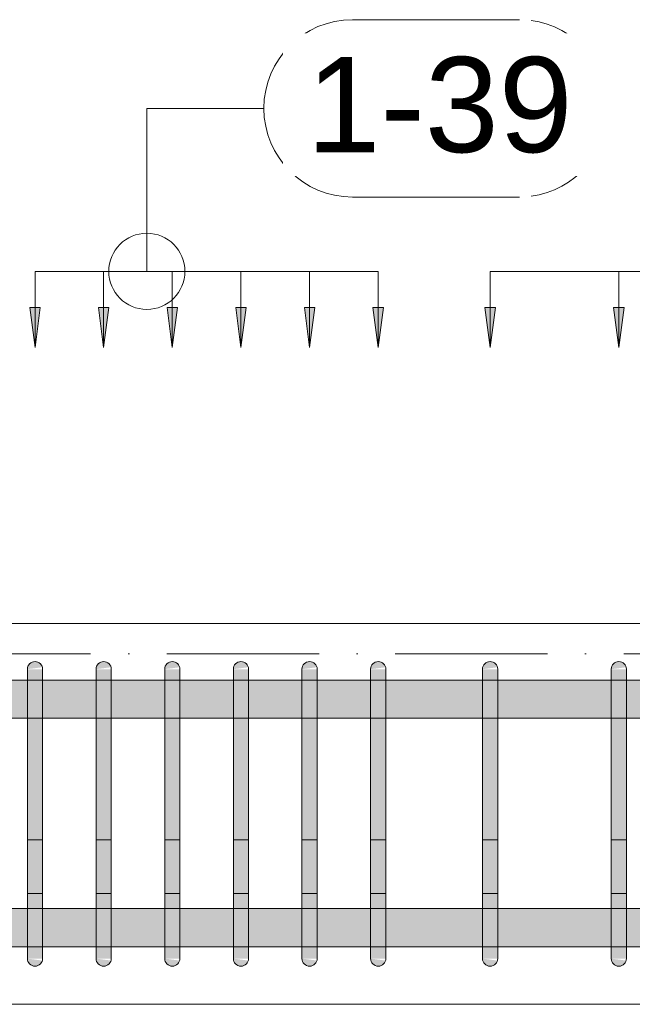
# Model space of a CAD drawing. Header units: millimetres. Extents: x 4307 to 42792, y 1610 to 10025.
# Tile 200 of 256: x 31502 to 31905, y 5770 to 6416. Entities that reach past the tile are written whole.
import ezdxf

# ---------------------------------------------------------------- set-up
doc = ezdxf.new("R2010")
doc.units = ezdxf.units.MM
doc.linetypes.add('Čerchovaná', pattern=[150, 100, -25, 0, -25])
for name, color, linetype, lineweight in [('A-ANNO-DIMS', 211, 'Continuous', 5), ('A-ANNO-DIMS-25', 211, 'Continuous', 5), ('A-FLOR-LEVL', 51, 'Continuous', 5), ('S-BEAM', 12, 'Continuous', 9), ('S-RBAR', 171, 'Continuous', 5), ('S-RBAR-IDEN', 171, 'Continuous', 5)]:
    doc.layers.add(name, color=color, linetype=linetype, lineweight=lineweight)
doc.styles.add('Arial_1', font='arial.ttf', dxfattribs={"height": 62.5})
doc.dimstyles.new('Výztuž_kusy__řezy__5', dxfattribs={"dimscale": 304.8, "dimtxt": 0.18, "dimasz": 0, "dimexe": 0, "dimexo": 0.0625, "dimgap": 0.082021, "dimtad": 1, "dimdec": 0, "dimzin": 0, "dimdsep": 46, "dimtxsty": 'Arial_1', "dimblk1": 'NONE', "dimblk2": 'NONE', "dimsah": 1, "dimcen": 0.09, "dimazin": 0, "dimtfac": 1, "dimtdec": 4, "dimtix": 1, "dimtmove": 0, "dimatfit": 3, "dimfxl": 0.164042, "dimfxlon": 1, "dimtvp": 1, "dimtfill": 1, "dimtolj": 1, "dimtzin": 0, "dimarcsym": 2})

# ---------------------------------------------------------------- blocks, each defined once
blk = doc.blocks.new('DIMBLOCK890-V3')
at = {"layer": 'A-ANNO-DIMS-25'}
for points in [[(31512.53, 6201.18), (31515.99, 6227.47), (31509.07, 6227.47)], [(31557.64, 6201.18), (31561.1, 6227.47), (31554.18, 6227.47)]]:
    blk.add_hatch(color=256, dxfattribs=at).paths.add_polyline_path(points)
for p, q in [((31512.53, 6251.18), (31557.64, 6251.18)), ((31512.53, 6251.18), (31512.53, 6251.18)), ((31512.53, 6251.18), (31512.53, 6201.18)), ((31557.64, 6251.18), (31557.64, 6251.18)), ((31557.64, 6251.18), (31557.64, 6201.18)), ((31515.99, 6227.47), (31509.07, 6227.47)), ((31509.07, 6227.47), (31512.53, 6201.18)), ((31512.53, 6201.18), (31515.99, 6227.47)), ((31561.1, 6227.47), (31554.18, 6227.47)), ((31554.18, 6227.47), (31557.64, 6201.18)), ((31557.64, 6201.18), (31561.1, 6227.47))]:
    blk.add_line(p, q, dxfattribs=at)
blk = doc.blocks.new('_None')
blk = doc.blocks.new('DIMBLOCK891-V3')
at = {"layer": 'A-ANNO-DIMS-25'}
for points in [[(31557.64, 6201.18), (31561.1, 6227.47), (31554.18, 6227.47)], [(31602.75, 6201.18), (31606.21, 6227.47), (31599.28, 6227.47)]]:
    blk.add_hatch(color=256, dxfattribs=at).paths.add_polyline_path(points)
for p, q in [((31557.64, 6251.18), (31602.75, 6251.18)), ((31557.64, 6251.18), (31557.64, 6251.18)), ((31557.64, 6251.18), (31557.64, 6201.18)), ((31602.75, 6251.18), (31602.75, 6251.18)), ((31602.75, 6251.18), (31602.75, 6201.18)), ((31561.1, 6227.47), (31554.18, 6227.47)), ((31554.18, 6227.47), (31557.64, 6201.18)), ((31557.64, 6201.18), (31561.1, 6227.47)), ((31606.21, 6227.47), (31599.28, 6227.47)), ((31599.28, 6227.47), (31602.75, 6201.18)), ((31602.75, 6201.18), (31606.21, 6227.47))]:
    blk.add_line(p, q, dxfattribs=at)
blk = doc.blocks.new('DIMBLOCK892-V3')
at = {"layer": 'A-ANNO-DIMS-25'}
for points in [[(31602.75, 6201.18), (31606.21, 6227.47), (31599.28, 6227.47)], [(31647.85, 6201.18), (31651.32, 6227.47), (31644.39, 6227.47)]]:
    blk.add_hatch(color=256, dxfattribs=at).paths.add_polyline_path(points)
for p, q in [((31602.75, 6251.18), (31647.85, 6251.18)), ((31602.75, 6251.18), (31602.75, 6251.18)), ((31602.75, 6251.18), (31602.75, 6201.18)), ((31647.85, 6251.18), (31647.85, 6251.18)), ((31647.85, 6251.18), (31647.85, 6201.18)), ((31606.21, 6227.47), (31599.28, 6227.47)), ((31599.28, 6227.47), (31602.75, 6201.18)), ((31602.75, 6201.18), (31606.21, 6227.47)), ((31651.32, 6227.47), (31644.39, 6227.47)), ((31644.39, 6227.47), (31647.85, 6201.18)), ((31647.85, 6201.18), (31651.32, 6227.47))]:
    blk.add_line(p, q, dxfattribs=at)
blk = doc.blocks.new('DIMBLOCK893-V3')
at = {"layer": 'A-ANNO-DIMS-25'}
for points in [[(31647.85, 6201.18), (31651.32, 6227.47), (31644.39, 6227.47)], [(31692.96, 6201.18), (31696.43, 6227.47), (31689.5, 6227.47)]]:
    blk.add_hatch(color=256, dxfattribs=at).paths.add_polyline_path(points)
for p, q in [((31647.85, 6251.18), (31692.96, 6251.18)), ((31647.85, 6251.18), (31647.85, 6251.18)), ((31647.85, 6251.18), (31647.85, 6201.18)), ((31692.96, 6251.18), (31692.96, 6251.18)), ((31692.96, 6251.18), (31692.96, 6201.18)), ((31651.32, 6227.47), (31644.39, 6227.47)), ((31644.39, 6227.47), (31647.85, 6201.18)), ((31647.85, 6201.18), (31651.32, 6227.47)), ((31696.43, 6227.47), (31689.5, 6227.47)), ((31689.5, 6227.47), (31692.96, 6201.18)), ((31692.96, 6201.18), (31696.43, 6227.47))]:
    blk.add_line(p, q, dxfattribs=at)
blk = doc.blocks.new('DIMBLOCK894-V3')
at = {"layer": 'A-ANNO-DIMS-25'}
for points in [[(31692.96, 6201.18), (31696.43, 6227.47), (31689.5, 6227.47)], [(31738.07, 6201.18), (31741.53, 6227.47), (31734.61, 6227.47)]]:
    blk.add_hatch(color=256, dxfattribs=at).paths.add_polyline_path(points)
for p, q in [((31692.96, 6251.18), (31738.07, 6251.18)), ((31692.96, 6251.18), (31692.96, 6251.18)), ((31692.96, 6251.18), (31692.96, 6201.18)), ((31738.07, 6251.18), (31738.07, 6251.18)), ((31738.07, 6251.18), (31738.07, 6201.18)), ((31696.43, 6227.47), (31689.5, 6227.47)), ((31689.5, 6227.47), (31692.96, 6201.18)), ((31692.96, 6201.18), (31696.43, 6227.47)), ((31741.53, 6227.47), (31734.61, 6227.47)), ((31734.61, 6227.47), (31738.07, 6201.18)), ((31738.07, 6201.18), (31741.53, 6227.47))]:
    blk.add_line(p, q, dxfattribs=at)
blk = doc.blocks.new('DIMBLOCK895-V3')
at = {"layer": 'A-ANNO-DIMS-25'}
for points in [[(31512.53, 6201.18), (31515.99, 6227.47), (31509.07, 6227.47)], [(31557.64, 6201.18), (31561.1, 6227.47), (31554.18, 6227.47)], [(31602.75, 6201.18), (31606.21, 6227.47), (31599.28, 6227.47)], [(31647.85, 6201.18), (31651.32, 6227.47), (31644.39, 6227.47)], [(31692.96, 6201.18), (31696.43, 6227.47), (31689.5, 6227.47)], [(31738.07, 6201.18), (31741.53, 6227.47), (31734.61, 6227.47)]]:
    blk.add_hatch(color=256, dxfattribs=at).paths.add_polyline_path(points)
for p, q in [((31512.53, 6251.18), (31738.07, 6251.18)), ((31512.53, 6251.18), (31557.64, 6251.18)), ((31512.53, 6251.18), (31512.53, 6251.18)), ((31512.53, 6251.18), (31512.53, 6201.18)), ((31557.64, 6251.18), (31602.75, 6251.18)), ((31557.64, 6251.18), (31557.64, 6251.18)), ((31557.64, 6251.18), (31557.64, 6201.18)), ((31602.75, 6251.18), (31647.85, 6251.18)), ((31602.75, 6251.18), (31602.75, 6251.18)), ((31602.75, 6251.18), (31602.75, 6201.18)), ((31647.85, 6251.18), (31692.96, 6251.18)), ((31647.85, 6251.18), (31647.85, 6251.18)), ((31647.85, 6251.18), (31647.85, 6201.18)), ((31692.96, 6251.18), (31738.07, 6251.18)), ((31692.96, 6251.18), (31692.96, 6251.18)), ((31692.96, 6251.18), (31692.96, 6201.18)), ((31738.07, 6251.18), (31738.07, 6251.18)), ((31738.07, 6251.18), (31738.07, 6201.18)), ((31515.99, 6227.47), (31509.07, 6227.47)), ((31509.07, 6227.47), (31512.53, 6201.18)), ((31512.53, 6201.18), (31515.99, 6227.47)), ((31561.1, 6227.47), (31554.18, 6227.47)), ((31554.18, 6227.47), (31557.64, 6201.18)), ((31557.64, 6201.18), (31561.1, 6227.47)), ((31606.21, 6227.47), (31599.28, 6227.47)), ((31599.28, 6227.47), (31602.75, 6201.18)), ((31602.75, 6201.18), (31606.21, 6227.47)), ((31651.32, 6227.47), (31644.39, 6227.47)), ((31644.39, 6227.47), (31647.85, 6201.18)), ((31647.85, 6201.18), (31651.32, 6227.47)), ((31696.43, 6227.47), (31689.5, 6227.47)), ((31689.5, 6227.47), (31692.96, 6201.18)), ((31692.96, 6201.18), (31696.43, 6227.47)), ((31741.53, 6227.47), (31734.61, 6227.47)), ((31734.61, 6227.47), (31738.07, 6201.18)), ((31738.07, 6201.18), (31741.53, 6227.47))]:
    blk.add_line(p, q, dxfattribs=at)
blk = doc.blocks.new('Popisek výztuže__BEZ NATOČENÍ_ - _Typ_ množství_PRAVÝ _řezy_-573725-V3')
at = {"layer": 'S-RBAR-IDEN'}
for p, q in [((6547.63, 9782.6), (6437.94, 9782.6)), ((6437.94, 9666.17), (6547.63, 9666.17))]:
    blk.add_line(p, q, dxfattribs=at)
for centre, start, end in [((6437.94, 9724.38), 90, 270), ((6547.63, 9724.38), 277.64339, 82.35661)]:
    blk.add_arc(centre, 58.22, start, end, dxfattribs=at)
blk = doc.blocks.new('DIMBLOCK896-V3')
at = {"layer": 'A-ANNO-DIMS-25'}
for points in [[(31811.55, 6201.18), (31815.01, 6227.47), (31808.09, 6227.47)], [(31896.16, 6201.18), (31899.62, 6227.47), (31892.7, 6227.47)]]:
    blk.add_hatch(color=256, dxfattribs=at).paths.add_polyline_path(points)
for p, q in [((31811.55, 6251.18), (31896.16, 6251.18)), ((31811.55, 6251.18), (31811.55, 6251.18)), ((31811.55, 6251.18), (31811.55, 6201.18)), ((31896.16, 6251.18), (31896.16, 6251.18)), ((31896.16, 6251.18), (31896.16, 6201.18)), ((31815.01, 6227.47), (31808.09, 6227.47)), ((31808.09, 6227.47), (31811.55, 6201.18)), ((31811.55, 6201.18), (31815.01, 6227.47)), ((31899.62, 6227.47), (31892.7, 6227.47)), ((31892.7, 6227.47), (31896.16, 6201.18)), ((31896.16, 6201.18), (31899.62, 6227.47))]:
    blk.add_line(p, q, dxfattribs=at)
blk = doc.blocks.new('DIMBLOCK897-V3')
at = {"layer": 'A-ANNO-DIMS-25'}
for points in [[(31896.16, 6201.18), (31899.62, 6227.47), (31892.7, 6227.47)], [(31980.78, 6201.18), (31984.24, 6227.47), (31977.32, 6227.47)]]:
    blk.add_hatch(color=256, dxfattribs=at).paths.add_polyline_path(points)
for p, q in [((31896.16, 6251.18), (31980.78, 6251.18)), ((31896.16, 6251.18), (31896.16, 6251.18)), ((31896.16, 6251.18), (31896.16, 6201.18)), ((31980.78, 6251.18), (31980.78, 6251.18)), ((31980.78, 6251.18), (31980.78, 6201.18)), ((31899.62, 6227.47), (31892.7, 6227.47)), ((31892.7, 6227.47), (31896.16, 6201.18)), ((31896.16, 6201.18), (31899.62, 6227.47)), ((31984.24, 6227.47), (31977.32, 6227.47)), ((31977.32, 6227.47), (31980.78, 6201.18)), ((31980.78, 6201.18), (31984.24, 6227.47))]:
    blk.add_line(p, q, dxfattribs=at)
blk = doc.blocks.new('DIMBLOCK902-V3')
at = {"layer": 'A-ANNO-DIMS-25'}
for points in [[(31811.55, 6201.18), (31815.01, 6227.47), (31808.09, 6227.47)], [(31896.16, 6201.18), (31899.62, 6227.47), (31892.7, 6227.47)], [(31980.78, 6201.18), (31984.24, 6227.47), (31977.32, 6227.47)], [(32065.39, 6201.18), (32068.86, 6227.47), (32061.93, 6227.47)], [(32150.01, 6201.18), (32153.47, 6227.47), (32146.55, 6227.47)], [(32234.62, 6201.18), (32238.09, 6227.47), (32231.16, 6227.47)], [(32319.24, 6201.18), (32322.7, 6227.47), (32315.78, 6227.47)]]:
    blk.add_hatch(color=256, dxfattribs=at).paths.add_polyline_path(points)
for p, q in [((31811.55, 6251.18), (32319.24, 6251.18)), ((31811.55, 6251.18), (31896.16, 6251.18)), ((31811.55, 6251.18), (31811.55, 6251.18)), ((31811.55, 6251.18), (31811.55, 6201.18)), ((31896.16, 6251.18), (31980.78, 6251.18)), ((31896.16, 6251.18), (31896.16, 6251.18)), ((31896.16, 6251.18), (31896.16, 6201.18)), ((31980.78, 6251.18), (32065.39, 6251.18)), ((31980.78, 6251.18), (31980.78, 6251.18)), ((31980.78, 6251.18), (31980.78, 6201.18)), ((32065.39, 6251.18), (32150.01, 6251.18)), ((32065.39, 6251.18), (32065.39, 6251.18)), ((32065.39, 6251.18), (32065.39, 6201.18)), ((32150.01, 6251.18), (32234.62, 6251.18)), ((32150.01, 6251.18), (32150.01, 6251.18)), ((32150.01, 6251.18), (32150.01, 6201.18)), ((32234.62, 6251.18), (32319.24, 6251.18)), ((32234.62, 6251.18), (32234.62, 6251.18)), ((32234.62, 6251.18), (32234.62, 6201.18)), ((32319.24, 6251.18), (32319.24, 6251.18)), ((32319.24, 6251.18), (32319.24, 6201.18)), ((31815.01, 6227.47), (31808.09, 6227.47)), ((31808.09, 6227.47), (31811.55, 6201.18)), ((31811.55, 6201.18), (31815.01, 6227.47)), ((31899.62, 6227.47), (31892.7, 6227.47)), ((31892.7, 6227.47), (31896.16, 6201.18)), ((31896.16, 6201.18), (31899.62, 6227.47)), ((31984.24, 6227.47), (31977.32, 6227.47)), ((31977.32, 6227.47), (31980.78, 6201.18)), ((31980.78, 6201.18), (31984.24, 6227.47)), ((32068.86, 6227.47), (32061.93, 6227.47)), ((32061.93, 6227.47), (32065.39, 6201.18)), ((32065.39, 6201.18), (32068.86, 6227.47)), ((32153.47, 6227.47), (32146.55, 6227.47)), ((32146.55, 6227.47), (32150.01, 6201.18)), ((32150.01, 6201.18), (32153.47, 6227.47)), ((32238.09, 6227.47), (32231.16, 6227.47)), ((32231.16, 6227.47), (32234.62, 6201.18)), ((32234.62, 6201.18), (32238.09, 6227.47)), ((32322.7, 6227.47), (32315.78, 6227.47)), ((32315.78, 6227.47), (32319.24, 6201.18)), ((32319.24, 6201.18), (32322.7, 6227.47))]:
    blk.add_line(p, q, dxfattribs=at)

msp = doc.modelspace()

# ---------------------------------------------------------------- hatches: boundary and pattern name
at = {"layer": 'S-RBAR'}
for points in [[(31507.53, 5990), (31517.36, 5991.29), (31516.86, 5992.5), (31516.06, 5993.54), (31515.03, 5994.33), (31513.82, 5994.83), (31512.53, 5995), (31511.23, 5994.83), (31510.03, 5994.33), (31508.99, 5993.54), (31508.2, 5992.5), (31507.7, 5991.29)], [(31552.64, 5990), (31562.47, 5991.29), (31561.97, 5992.5), (31561.17, 5993.54), (31560.14, 5994.33), (31558.93, 5994.83), (31557.64, 5995), (31556.34, 5994.83), (31555.14, 5994.33), (31554.1, 5993.54), (31553.31, 5992.5), (31552.81, 5991.29)], [(31597.75, 5990), (31607.58, 5991.29), (31607.08, 5992.5), (31606.28, 5993.54), (31605.25, 5994.33), (31604.04, 5994.83), (31602.75, 5995), (31601.45, 5994.83), (31600.25, 5994.33), (31599.21, 5993.54), (31598.42, 5992.5), (31597.92, 5991.29)], [(31642.85, 5990), (31652.68, 5991.29), (31652.19, 5992.5), (31651.39, 5993.54), (31650.35, 5994.33), (31649.15, 5994.83), (31647.85, 5995), (31646.56, 5994.83), (31645.35, 5994.33), (31644.32, 5993.54), (31643.52, 5992.5), (31643.03, 5991.29)], [(31687.96, 5990), (31697.79, 5991.29), (31697.29, 5992.5), (31696.5, 5993.54), (31695.46, 5994.33), (31694.26, 5994.83), (31692.96, 5995), (31691.67, 5994.83), (31690.46, 5994.33), (31689.43, 5993.54), (31688.63, 5992.5), (31688.13, 5991.29)], [(31733.07, 5990), (31742.9, 5991.29), (31742.4, 5992.5), (31741.61, 5993.54), (31740.57, 5994.33), (31739.37, 5994.83), (31738.07, 5995), (31736.78, 5994.83), (31735.57, 5994.33), (31734.54, 5993.54), (31733.74, 5992.5), (31733.24, 5991.29)], [(31806.55, 5990), (31816.38, 5991.29), (31815.88, 5992.5), (31815.08, 5993.54), (31814.05, 5994.33), (31812.84, 5994.83), (31811.55, 5995), (31810.25, 5994.83), (31809.05, 5994.33), (31808.01, 5993.54), (31807.22, 5992.5), (31806.72, 5991.29)], [(31891.16, 5990), (31900.99, 5991.29), (31900.49, 5992.5), (31899.7, 5993.54), (31897.66, 5994.75), (31897.46, 5994.83), (31896.16, 5995), (31894.87, 5994.83), (31893.66, 5994.33), (31892.63, 5993.54), (31891.83, 5992.5), (31891.33, 5991.29)], [(31517.53, 5965), (31517.53, 5990), (31507.53, 5990), (31507.53, 5965)], [(31562.64, 5965), (31562.64, 5990), (31552.64, 5990), (31552.64, 5965)], [(31607.75, 5965), (31607.75, 5990), (31597.75, 5990), (31597.75, 5965)], [(31652.85, 5965), (31652.85, 5990), (31642.85, 5990), (31642.85, 5965)], [(31697.96, 5965), (31697.96, 5990), (31687.96, 5990), (31687.96, 5965)], [(31743.07, 5965), (31743.07, 5990), (31733.07, 5990), (31733.07, 5965)], [(31816.55, 5965), (31816.38, 5990), (31806.55, 5990), (31806.55, 5965), (31810.34, 5965)], [(31901.16, 5965), (31900.99, 5990), (31891.16, 5990), (31891.16, 5965), (31897.66, 5965)], [(31517.53, 5825), (31517.53, 5965), (31507.53, 5965), (31507.53, 5825)], [(31562.64, 5825), (31562.64, 5965), (31552.64, 5965), (31552.64, 5825)], [(31607.75, 5825), (31607.75, 5965), (31597.75, 5965), (31597.75, 5825)], [(31652.85, 5825), (31652.85, 5965), (31642.85, 5965), (31642.85, 5825)], [(31697.96, 5825), (31697.96, 5965), (31687.96, 5965), (31687.96, 5825)], [(31743.07, 5825), (31743.07, 5965), (31733.07, 5965), (31733.07, 5825)], [(31816.55, 5825), (31816.55, 5965), (31806.55, 5965), (31806.55, 5825), (31810.34, 5825)], [(31901.16, 5825), (31901.16, 5965), (31891.16, 5965), (31891.16, 5825), (31897.66, 5825)], [(31517.53, 5800), (31517.53, 5825), (31507.53, 5825), (31507.53, 5800), (31517.36, 5800)], [(31562.64, 5800), (31562.64, 5825), (31552.64, 5825), (31552.64, 5800), (31562.47, 5800)], [(31607.75, 5800), (31607.75, 5825), (31597.75, 5825), (31597.75, 5800), (31607.58, 5800)], [(31652.85, 5800), (31652.85, 5825), (31642.85, 5825), (31642.85, 5800), (31652.68, 5800)], [(31697.96, 5800), (31697.96, 5825), (31687.96, 5825), (31687.96, 5800), (31697.79, 5800)], [(31743.07, 5800), (31743.07, 5825), (31733.07, 5825), (31733.07, 5800), (31742.9, 5800)], [(31810.34, 5800), (31816.55, 5800), (31816.55, 5825), (31806.55, 5825), (31806.55, 5800), (31810.25, 5800)], [(31897.66, 5800), (31901.16, 5800), (31901.16, 5825), (31891.16, 5825), (31891.16, 5800), (31896.16, 5800)], [(31512.53, 5795), (31513.82, 5795.17), (31515.03, 5795.67), (31516.06, 5796.46), (31516.86, 5797.5), (31517.36, 5798.71), (31507.53, 5800), (31507.7, 5798.71), (31508.2, 5797.5), (31508.99, 5796.46), (31510.03, 5795.67), (31511.23, 5795.17)], [(31557.64, 5795), (31558.93, 5795.17), (31560.14, 5795.67), (31561.17, 5796.46), (31561.97, 5797.5), (31562.47, 5798.71), (31552.64, 5800), (31552.81, 5798.71), (31553.31, 5797.5), (31554.1, 5796.46), (31555.14, 5795.67), (31556.34, 5795.17)], [(31602.75, 5795), (31604.04, 5795.17), (31605.25, 5795.67), (31606.28, 5796.46), (31607.08, 5797.5), (31607.58, 5798.71), (31597.75, 5800), (31597.92, 5798.71), (31598.42, 5797.5), (31599.21, 5796.46), (31600.25, 5795.67), (31601.45, 5795.17)], [(31647.85, 5795), (31649.15, 5795.17), (31650.35, 5795.67), (31651.39, 5796.46), (31652.19, 5797.5), (31652.68, 5798.71), (31642.85, 5800), (31643.03, 5798.71), (31643.52, 5797.5), (31644.32, 5796.46), (31645.35, 5795.67), (31646.56, 5795.17)], [(31692.96, 5795), (31694.26, 5795.17), (31695.46, 5795.67), (31696.5, 5796.46), (31697.29, 5797.5), (31697.79, 5798.71), (31687.96, 5800), (31688.13, 5798.71), (31688.63, 5797.5), (31689.43, 5796.46), (31690.46, 5795.67), (31691.67, 5795.17)], [(31738.07, 5795), (31739.37, 5795.17), (31740.57, 5795.67), (31741.61, 5796.46), (31742.4, 5797.5), (31742.9, 5798.71), (31733.07, 5800), (31733.24, 5798.71), (31733.74, 5797.5), (31734.54, 5796.46), (31735.57, 5795.67), (31736.78, 5795.17)], [(31811.55, 5795), (31812.84, 5795.17), (31814.05, 5795.67), (31815.08, 5796.46), (31815.88, 5797.5), (31816.38, 5798.71), (31806.55, 5800), (31806.72, 5798.71), (31807.22, 5797.5), (31808.01, 5796.46), (31809.05, 5795.67), (31810.34, 5795.16)], [(31896.16, 5795), (31897.66, 5795.25), (31898.66, 5795.67), (31899.7, 5796.46), (31900.49, 5797.5), (31900.99, 5798.71), (31891.16, 5800), (31891.33, 5798.71), (31891.83, 5797.5), (31892.63, 5796.46), (31893.66, 5795.67), (31894.87, 5795.17)]]:
    msp.add_hatch(color=7, dxfattribs=at).paths.add_polyline_path(points)
h = msp.add_hatch(color=7, dxfattribs=at)
h.paths.add_polyline_path([(35041.18, 5957.8), (35062.38, 5957.8), (35062.38, 5982.8), (35034.33, 5982.8), (35034.33, 5957.8)])
h.paths.add_polyline_path([(31072.44, 5957.8), (31082.43, 5957.8), (31082.43, 5982.8), (31072.44, 5982.8)])
h.paths.add_polyline_path([(31111.78, 5957.8), (31419.33, 5957.8), (31419.33, 5982.8), (31100.43, 5982.8), (31100.43, 5957.8)])
h.paths.add_polyline_path([(31437.33, 5957.8), (31507.53, 5957.8), (31507.53, 5982.8), (31437.33, 5982.8)])
h.paths.add_polyline_path([(31517.53, 5957.8), (31552.64, 5957.8), (31552.64, 5982.8), (31517.53, 5982.8), (31517.53, 5965)])
h.paths.add_polyline_path([(31562.64, 5957.8), (31597.75, 5957.8), (31597.75, 5982.8), (31562.64, 5982.8), (31562.64, 5965)])
h.paths.add_polyline_path([(31607.75, 5957.8), (31642.85, 5957.8), (31642.85, 5982.8), (31607.75, 5982.8), (31607.75, 5965)])
h.paths.add_polyline_path([(35024.33, 5957.8), (35024.33, 5982.8), (34986.41, 5982.8), (34986.41, 5957.8), (34997.52, 5957.8)])
h.paths.add_polyline_path([(31652.85, 5957.8), (31687.96, 5957.8), (31687.96, 5982.8), (31652.85, 5982.8), (31652.85, 5965)])
h.paths.add_polyline_path([(31697.96, 5957.8), (31733.07, 5957.8), (31733.07, 5982.8), (31697.96, 5982.8), (31697.96, 5965)])
h.paths.add_polyline_path([(31743.07, 5957.8), (31806.55, 5957.8), (31806.55, 5982.8), (31743.07, 5982.8), (31743.07, 5965)])
h.paths.add_polyline_path([(31816.55, 5957.8), (31891.16, 5957.8), (31891.16, 5982.8), (31816.55, 5982.8), (31816.55, 5965)])
h.paths.add_polyline_path([(34976.41, 5957.8), (34976.41, 5982.8), (34938.5, 5982.8), (34938.5, 5957.8), (34953.86, 5957.8)])
h.paths.add_polyline_path([(31901.16, 5957.8), (31975.78, 5957.8), (31975.78, 5982.8), (31901.16, 5982.8), (31901.16, 5965)])
h.paths.add_polyline_path([(34928.5, 5957.8), (34928.5, 5982.8), (34890.59, 5982.8), (34890.59, 5957.8), (34910.2, 5957.8)])
h.paths.add_polyline_path([(31985.78, 5957.8), (32060.39, 5957.8), (32060.39, 5982.8), (31985.78, 5982.8), (31985.78, 5965)])
h.paths.add_polyline_path([(32070.39, 5957.8), (32145.01, 5957.8), (32145.01, 5982.8), (32070.39, 5982.8), (32070.39, 5965)])
h.paths.add_polyline_path([(32155.01, 5957.8), (32229.62, 5957.8), (32229.62, 5982.8), (32155.01, 5982.8), (32155.01, 5965)])
h.paths.add_polyline_path([(32239.62, 5957.8), (32314.24, 5957.8), (32314.24, 5982.8), (32239.62, 5982.8), (32239.62, 5965)])
h.paths.add_polyline_path([(32324.24, 5957.8), (32514.24, 5957.8), (32514.24, 5982.8), (32324.24, 5982.8), (32324.24, 5965)])
h.paths.add_polyline_path([(32524.24, 5957.8), (32713.62, 5957.8), (32713.62, 5982.8), (32524.24, 5982.8), (32524.24, 5965)])
h.paths.add_polyline_path([(32723.62, 5957.8), (32913, 5957.8), (32913, 5982.8), (32723.62, 5982.8), (32723.62, 5965)])
h.paths.add_polyline_path([(32923, 5957.8), (33112.38, 5957.8), (33112.38, 5982.8), (32923, 5982.8), (32923, 5965)])
h.paths.add_polyline_path([(34880.59, 5957.8), (34880.59, 5982.8), (34842.67, 5982.8), (34842.67, 5957.8), (34866.54, 5957.8)])
h.paths.add_polyline_path([(34832.67, 5957.8), (34832.67, 5982.8), (34794.76, 5982.8), (34794.76, 5957.8), (34822.88, 5957.8)])
h.paths.add_polyline_path([(33122.38, 5957.8), (33311.76, 5957.8), (33311.76, 5982.8), (33122.38, 5982.8), (33122.38, 5965)])
h.paths.add_polyline_path([(33321.76, 5957.8), (33511.14, 5957.8), (33511.14, 5982.8), (33321.76, 5982.8), (33321.76, 5965)])
h.paths.add_polyline_path([(33521.14, 5957.8), (33710.52, 5957.8), (33710.52, 5982.8), (33521.14, 5982.8), (33521.14, 5965)])
h.paths.add_polyline_path([(33720.52, 5957.8), (33910.52, 5957.8), (33910.52, 5982.8), (33720.52, 5982.8), (33720.52, 5965)])
h.paths.add_polyline_path([(33920.52, 5957.8), (33999.63, 5957.8), (33999.63, 5982.8), (33920.52, 5982.8), (33920.52, 5965)])
h.paths.add_polyline_path([(34009.63, 5957.8), (34088.74, 5957.8), (34088.74, 5982.8), (34009.63, 5982.8), (34009.63, 5965)])
h.paths.add_polyline_path([(34098.74, 5957.8), (34177.85, 5957.8), (34177.85, 5982.8), (34098.74, 5982.8), (34098.74, 5965)])
h.paths.add_polyline_path([(34784.76, 5957.8), (34784.76, 5982.8), (34746.84, 5982.8), (34746.84, 5957.8), (34779.22, 5957.8)])
h.paths.add_polyline_path([(34187.85, 5957.8), (34266.96, 5957.8), (34266.96, 5982.8), (34187.85, 5982.8), (34187.85, 5965)])
h.paths.add_polyline_path([(34276.96, 5957.8), (34356.08, 5957.8), (34356.08, 5982.8), (34276.96, 5982.8), (34276.96, 5965)])
h.paths.add_polyline_path([(34366.08, 5957.8), (34445.19, 5957.8), (34445.19, 5982.8), (34366.08, 5982.8), (34366.08, 5965)])
h.paths.add_polyline_path([(34455.19, 5957.8), (34545.19, 5957.8), (34545.19, 5982.8), (34455.19, 5982.8), (34455.19, 5965)])
h.paths.add_polyline_path([(34736.84, 5957.8), (34736.84, 5982.8), (34698.93, 5982.8), (34698.93, 5957.8), (34735.56, 5957.8)])
h.paths.add_polyline_path([(34555.19, 5957.8), (34593.1, 5957.8), (34593.1, 5982.8), (34555.19, 5982.8), (34555.19, 5965)])
h.paths.add_polyline_path([(34603.1, 5957.8), (34641.02, 5957.8), (34641.02, 5982.8), (34603.1, 5982.8), (34603.1, 5965)])
h.paths.add_polyline_path([(34651.02, 5957.8), (34688.93, 5957.8), (34688.93, 5982.8), (34651.02, 5982.8), (34651.02, 5965)])
h = msp.add_hatch(color=7, dxfattribs=at)
h.paths.add_polyline_path([(35275.52, 5807.8), (35275.52, 5832.8), (35239.55, 5832.8), (35239.55, 5807.8)])
h.paths.add_polyline_path([(31072.38, 5807.8), (31082.43, 5807.8), (31082.43, 5832.8), (31072.38, 5832.8), (31072.38, 5814.54)])
h.paths.add_polyline_path([(31437.33, 5807.8), (31507.53, 5807.92), (31507.53, 5832.8), (31437.33, 5832.8), (31437.33, 5814.54)])
h.paths.add_polyline_path([(31286.42, 5807.8), (31419.33, 5807.8), (31419.33, 5832.8), (31100.43, 5832.8), (31100.43, 5807.8)])
h.paths.add_polyline_path([(31517.53, 5807.8), (31552.64, 5807.92), (31552.64, 5832.8), (31517.53, 5832.8), (31517.53, 5807.92)])
h.paths.add_polyline_path([(31562.64, 5807.8), (31597.75, 5807.92), (31597.75, 5832.8), (31562.64, 5832.8), (31562.64, 5807.92)])
h.paths.add_polyline_path([(31607.75, 5807.8), (31642.85, 5807.92), (31642.85, 5832.8), (31607.75, 5832.8), (31607.75, 5807.92)])
h.paths.add_polyline_path([(31652.85, 5807.8), (31687.96, 5807.92), (31687.96, 5832.8), (31652.85, 5832.8), (31652.85, 5807.92)])
h.paths.add_polyline_path([(31697.96, 5807.8), (31733.07, 5807.92), (31733.07, 5832.8), (31697.96, 5832.8), (31697.96, 5807.92)])
h.paths.add_polyline_path([(31743.07, 5807.8), (31806.55, 5807.92), (31806.55, 5832.8), (31743.07, 5832.8), (31743.07, 5807.92)])
h.paths.add_polyline_path([(31816.55, 5807.8), (31891.16, 5807.92), (31891.16, 5832.8), (31816.55, 5832.8), (31816.55, 5807.92)])
h.paths.add_polyline_path([(31901.16, 5807.8), (31975.78, 5807.92), (31975.78, 5832.8), (31901.16, 5832.8), (31901.16, 5807.92)])
h.paths.add_polyline_path([(31985.78, 5807.8), (32060.39, 5807.92), (32060.39, 5832.8), (31985.78, 5832.8), (31985.78, 5807.92)])
h.paths.add_polyline_path([(32070.39, 5807.8), (32145.01, 5807.92), (32145.01, 5832.8), (32070.39, 5832.8), (32070.39, 5807.92)])
h.paths.add_polyline_path([(32155.01, 5807.8), (32229.62, 5807.92), (32229.62, 5832.8), (32155.01, 5832.8), (32155.01, 5807.92)])
h.paths.add_polyline_path([(38077.38, 5807.8), (38077.38, 5832.8), (37887.78, 5832.8), (37887.78, 5807.8), (37922.75, 5807.8)])
h.paths.add_polyline_path([(37877.78, 5807.8), (37877.78, 5832.8), (37688.18, 5832.8), (37688.18, 5807.8), (37748.11, 5807.8)])
h.paths.add_polyline_path([(37678.18, 5807.8), (37678.18, 5832.8), (37488.57, 5832.8), (37488.57, 5807.8), (37573.47, 5807.8)])
h.paths.add_polyline_path([(32239.62, 5807.8), (32314.24, 5807.92), (32314.24, 5832.8), (32239.62, 5832.8), (32239.62, 5807.92)])
h.paths.add_polyline_path([(32324.24, 5807.8), (32514.24, 5807.92), (32514.24, 5832.8), (32324.24, 5832.8), (32324.24, 5807.92)])
h.paths.add_polyline_path([(32524.24, 5807.8), (32713.62, 5807.92), (32713.62, 5832.8), (32524.24, 5832.8), (32524.24, 5807.92)])
h.paths.add_polyline_path([(32723.62, 5807.8), (32913, 5807.92), (32913, 5832.8), (32723.62, 5832.8), (32723.62, 5807.92)])
h.paths.add_polyline_path([(32923, 5807.8), (33112.38, 5807.92), (33112.38, 5832.8), (32923, 5832.8), (32923, 5807.92)])
h.paths.add_polyline_path([(33122.38, 5807.8), (33311.76, 5807.92), (33311.76, 5832.8), (33122.38, 5832.8), (33122.38, 5807.92)])
h.paths.add_polyline_path([(33321.76, 5807.8), (33511.14, 5807.92), (33511.14, 5832.8), (33321.76, 5832.8), (33321.76, 5807.92)])
h.paths.add_polyline_path([(33521.14, 5807.8), (33710.52, 5807.92), (33710.52, 5832.8), (33521.14, 5832.8), (33521.14, 5807.92)])
h.paths.add_polyline_path([(33720.52, 5807.8), (33910.52, 5807.92), (33910.52, 5832.8), (33720.52, 5832.8), (33720.52, 5807.92)])
h.paths.add_polyline_path([(33920.52, 5807.8), (33999.63, 5807.92), (33999.63, 5832.8), (33920.52, 5832.8), (33920.52, 5807.92)])
h.paths.add_polyline_path([(34009.63, 5807.8), (34088.74, 5807.92), (34088.74, 5832.8), (34009.63, 5832.8), (34009.63, 5807.92)])
h.paths.add_polyline_path([(34098.74, 5807.8), (34177.85, 5807.92), (34177.85, 5832.8), (34098.74, 5832.8), (34098.74, 5807.92)])
h.paths.add_polyline_path([(34187.85, 5807.8), (34266.96, 5807.92), (34266.96, 5832.8), (34187.85, 5832.8), (34187.85, 5807.92)])
h.paths.add_polyline_path([(34276.96, 5807.8), (34356.08, 5807.92), (34356.08, 5832.8), (34276.96, 5832.8), (34276.96, 5807.92)])
h.paths.add_polyline_path([(37478.57, 5807.8), (37478.57, 5832.8), (37288.97, 5832.8), (37288.97, 5807.8), (37398.83, 5807.8)])
h.paths.add_polyline_path([(37278.97, 5807.8), (37278.97, 5832.8), (37089.37, 5832.8), (37089.37, 5807.8), (37224.19, 5807.8)])
h.paths.add_polyline_path([(37079.37, 5807.8), (37079.37, 5832.8), (36889.77, 5832.8), (36889.77, 5807.8), (37049.55, 5807.8)])
h.paths.add_polyline_path([(36879.77, 5807.8), (36879.77, 5832.8), (36764.77, 5832.8), (36764.77, 5807.8), (36874.91, 5807.8)])
h.paths.add_polyline_path([(34366.08, 5807.8), (34445.19, 5807.92), (34445.19, 5832.8), (34366.08, 5832.8), (34366.08, 5807.92)])
h.paths.add_polyline_path([(34455.19, 5807.8), (34545.19, 5807.92), (34545.19, 5832.8), (34455.19, 5832.8), (34455.19, 5807.92)])
h.paths.add_polyline_path([(34555.19, 5807.8), (34593.1, 5807.92), (34593.1, 5832.8), (34555.19, 5832.8), (34555.19, 5807.92)])
h.paths.add_polyline_path([(34603.1, 5807.8), (34641.02, 5807.92), (34641.02, 5832.8), (34603.1, 5832.8), (34603.1, 5807.92)])
h.paths.add_polyline_path([(34651.02, 5807.8), (34688.93, 5807.92), (34688.93, 5832.8), (34651.02, 5832.8), (34651.02, 5807.92)])
h.paths.add_polyline_path([(34698.93, 5807.8), (34736.84, 5807.92), (34736.84, 5832.8), (34698.93, 5832.8), (34698.93, 5807.92)])
h.paths.add_polyline_path([(34746.84, 5807.8), (34769.88, 5807.92), (34769.88, 5832.8), (34746.84, 5832.8), (34746.84, 5807.92)])
h.paths.add_polyline_path([(34794.76, 5807.8), (34815.85, 5807.92), (34815.85, 5832.8), (34794.76, 5832.8), (34794.76, 5807.92)])
h.paths.add_polyline_path([(34779.88, 5807.8), (34784.76, 5807.92), (34784.76, 5832.8), (34779.88, 5832.8), (34779.88, 5807.92)])
h.paths.add_polyline_path([(34842.67, 5807.8), (34861.82, 5807.92), (34861.82, 5832.8), (34842.67, 5832.8), (34842.67, 5807.92)])
h.paths.add_polyline_path([(34825.85, 5807.8), (34832.67, 5807.92), (34832.67, 5832.8), (34825.85, 5832.8), (34825.85, 5807.92)])
h.paths.add_polyline_path([(34890.59, 5807.8), (34907.78, 5807.92), (34907.78, 5832.8), (34890.59, 5832.8), (34890.59, 5807.92)])
h.paths.add_polyline_path([(34871.82, 5807.8), (34880.59, 5807.92), (34880.59, 5832.8), (34871.82, 5832.8), (34871.82, 5807.92)])
h.paths.add_polyline_path([(34938.5, 5807.8), (34953.75, 5807.92), (34953.75, 5832.8), (34938.5, 5832.8), (34938.5, 5807.92)])
h.paths.add_polyline_path([(34917.78, 5807.8), (34928.5, 5807.92), (34928.5, 5832.8), (34917.78, 5832.8), (34917.78, 5807.92)])
h.paths.add_polyline_path([(34986.41, 5807.8), (34999.72, 5807.8), (34999.72, 5832.8), (34986.41, 5832.8), (34986.41, 5807.92)])
h.paths.add_polyline_path([(34963.75, 5807.8), (34976.41, 5807.92), (34976.41, 5832.8), (34963.75, 5832.8), (34963.75, 5807.92)])
h.paths.add_polyline_path([(35034.33, 5807.8), (35045.68, 5807.8), (35045.68, 5832.8), (35034.33, 5832.8), (35034.33, 5807.92)])
h.paths.add_polyline_path([(35009.72, 5807.8), (35024.33, 5807.92), (35024.33, 5832.8), (35009.72, 5832.8), (35009.72, 5807.92)])
h.paths.add_polyline_path([(35101.65, 5807.8), (35137.62, 5807.8), (35137.62, 5832.8), (35101.65, 5832.8), (35101.65, 5814.54)])
h.paths.add_polyline_path([(35055.68, 5807.8), (35091.65, 5807.8), (35091.65, 5832.8), (35055.68, 5832.8), (35055.68, 5814.54)])
h.paths.add_polyline_path([(35285.52, 5807.8), (35375.52, 5807.8), (35375.52, 5832.8), (35285.52, 5832.8), (35285.52, 5814.54)])
h.paths.add_polyline_path([(35193.58, 5807.8), (35229.55, 5807.8), (35229.55, 5832.8), (35193.58, 5832.8), (35193.58, 5814.54)])
h.paths.add_polyline_path([(35147.62, 5807.8), (35183.58, 5807.8), (35183.58, 5832.8), (35147.62, 5832.8), (35147.62, 5814.54)])
h.paths.add_polyline_path([(35385.52, 5807.8), (35474.03, 5807.8), (35474.03, 5832.8), (35385.52, 5832.8), (35385.52, 5814.54)])
h.paths.add_polyline_path([(35582.55, 5807.8), (35671.07, 5807.8), (35671.07, 5832.8), (35582.55, 5832.8), (35582.55, 5814.54)])
h.paths.add_polyline_path([(35484.03, 5807.8), (35572.55, 5807.8), (35572.55, 5832.8), (35484.03, 5832.8), (35484.03, 5814.54)])
h.paths.add_polyline_path([(35779.59, 5807.8), (35868.11, 5807.8), (35868.11, 5832.8), (35779.59, 5832.8), (35779.59, 5814.54)])
h.paths.add_polyline_path([(35681.07, 5807.8), (35769.59, 5807.8), (35769.59, 5832.8), (35681.07, 5832.8), (35681.07, 5814.54)])
h.paths.add_polyline_path([(35976.62, 5807.8), (36065.14, 5807.8), (36065.14, 5832.8), (35976.62, 5832.8), (35976.62, 5814.54)])
h.paths.add_polyline_path([(35878.11, 5807.8), (35966.62, 5807.8), (35966.62, 5832.8), (35878.11, 5832.8), (35878.11, 5814.54)])
h.paths.add_polyline_path([(36173.66, 5807.8), (36262.18, 5807.8), (36262.18, 5832.8), (36173.66, 5832.8), (36173.66, 5814.54)])
h.paths.add_polyline_path([(36075.14, 5807.8), (36163.66, 5807.8), (36163.66, 5832.8), (36075.14, 5832.8), (36075.14, 5814.54)])
h.paths.add_polyline_path([(36272.18, 5807.8), (36360.7, 5807.8), (36360.7, 5832.8), (36272.18, 5832.8), (36272.18, 5814.54)])
h.paths.add_polyline_path([(36469.21, 5807.8), (36557.73, 5807.8), (36557.73, 5832.8), (36469.21, 5832.8), (36469.21, 5814.54)])
h.paths.add_polyline_path([(36370.7, 5807.8), (36459.21, 5807.8), (36459.21, 5832.8), (36370.7, 5832.8), (36370.7, 5814.54)])
h.paths.add_polyline_path([(36754.77, 5807.8), (36754.77, 5832.8), (36666.25, 5832.8), (36666.25, 5807.8), (36700.27, 5807.8)])
h.paths.add_polyline_path([(36656.25, 5807.8), (36656.25, 5832.8), (36567.73, 5832.8), (36567.73, 5807.8)])

# ---------------------------------------------------------------- linework, layer by layer
at = {"layer": 'A-FLOR-LEVL', "linetype": 'Čerchovaná'}
msp.add_line((29948.07, 6000), (42662.7, 6000), dxfattribs=at)
at = {"layer": 'S-BEAM'}
for p, q in [((31497.38, 6020), (34737.38, 6020)), ((31497.38, 6020), (34737.38, 6020)), ((34737.38, 5770), (31497.38, 5770)), ((31497.38, 5770), (34737.38, 5770))]:
    msp.add_line(p, q, dxfattribs=at)
at = {"layer": 'S-RBAR'}
for p, q in [((31507.53, 5990), (31507.53, 5965)), ((31507.53, 5990), (31507.53, 5965)), ((31517.53, 5990), (31517.53, 5965)), ((31517.53, 5990), (31517.53, 5965)), ((31552.64, 5990), (31552.64, 5965)), ((31552.64, 5990), (31552.64, 5965)), ((31562.64, 5990), (31562.64, 5965)), ((31562.64, 5990), (31562.64, 5965)), ((31597.75, 5990), (31597.75, 5965)), ((31597.75, 5990), (31597.75, 5965)), ((31607.75, 5990), (31607.75, 5965)), ((31607.75, 5990), (31607.75, 5965)), ((31642.85, 5990), (31642.85, 5965)), ((31642.85, 5990), (31642.85, 5965)), ((31652.85, 5990), (31652.85, 5965)), ((31652.85, 5990), (31652.85, 5965)), ((31687.96, 5990), (31687.96, 5965)), ((31687.96, 5990), (31687.96, 5965)), ((31697.96, 5990), (31697.96, 5965)), ((31697.96, 5990), (31697.96, 5965)), ((31733.07, 5990), (31733.07, 5965)), ((31733.07, 5990), (31733.07, 5965)), ((31743.07, 5990), (31743.07, 5965)), ((31743.07, 5990), (31743.07, 5965)), ((31806.55, 5990), (31806.55, 5965)), ((31806.55, 5990), (31806.55, 5965)), ((31816.55, 5990), (31816.55, 5965)), ((31816.55, 5990), (31816.55, 5965)), ((31891.16, 5990), (31891.16, 5965)), ((31891.16, 5990), (31891.16, 5965)), ((31901.16, 5990), (31901.16, 5965)), ((31901.16, 5990), (31901.16, 5965)), ((35062.38, 5982.8), (31072.44, 5982.8)), ((35062.38, 5982.8), (31072.44, 5982.8)), ((35062.38, 5982.8), (31072.44, 5982.8)), ((31507.53, 5825), (31507.53, 5965)), ((31507.53, 5965), (31507.53, 5825)), ((31517.53, 5825), (31517.53, 5965)), ((31517.53, 5965), (31517.53, 5825)), ((31552.64, 5825), (31552.64, 5965)), ((31552.64, 5965), (31552.64, 5825)), ((31562.64, 5825), (31562.64, 5965)), ((31562.64, 5965), (31562.64, 5825)), ((31597.75, 5825), (31597.75, 5965)), ((31597.75, 5965), (31597.75, 5825)), ((31607.75, 5825), (31607.75, 5965)), ((31607.75, 5965), (31607.75, 5825)), ((31642.85, 5825), (31642.85, 5965)), ((31642.85, 5965), (31642.85, 5825)), ((31652.85, 5825), (31652.85, 5965)), ((31652.85, 5965), (31652.85, 5825)), ((31687.96, 5825), (31687.96, 5965)), ((31687.96, 5965), (31687.96, 5825)), ((31697.96, 5825), (31697.96, 5965)), ((31697.96, 5965), (31697.96, 5825)), ((31733.07, 5825), (31733.07, 5965)), ((31733.07, 5965), (31733.07, 5825)), ((31743.07, 5825), (31743.07, 5965)), ((31743.07, 5965), (31743.07, 5825)), ((31806.55, 5825), (31806.55, 5965)), ((31806.55, 5965), (31806.55, 5825)), ((31816.55, 5825), (31816.55, 5965)), ((31816.55, 5965), (31816.55, 5825)), ((31891.16, 5825), (31891.16, 5965)), ((31891.16, 5965), (31891.16, 5825)), ((31901.16, 5825), (31901.16, 5965)), ((31901.16, 5965), (31901.16, 5825)), ((35062.38, 5957.8), (31072.44, 5957.8)), ((35062.38, 5957.8), (31072.44, 5957.8)), ((35062.38, 5957.8), (31072.44, 5957.8)), ((31507.53, 5878.03), (31507.53, 5842.68)), ((31507.53, 5878.03), (31517.53, 5878.03)), ((31517.53, 5878.03), (31517.53, 5842.68)), ((31552.64, 5878.03), (31552.64, 5842.68)), ((31552.64, 5878.03), (31562.64, 5878.03)), ((31562.64, 5878.03), (31562.64, 5842.68)), ((31597.75, 5878.03), (31597.75, 5842.68)), ((31597.75, 5878.03), (31607.75, 5878.03)), ((31607.75, 5878.03), (31607.75, 5842.68)), ((31642.85, 5878.03), (31642.85, 5842.68)), ((31642.85, 5878.03), (31652.85, 5878.03)), ((31652.85, 5878.03), (31652.85, 5842.68)), ((31687.96, 5878.03), (31687.96, 5842.68)), ((31687.96, 5878.03), (31697.96, 5878.03)), ((31697.96, 5878.03), (31697.96, 5842.68)), ((31733.07, 5878.03), (31733.07, 5842.68)), ((31733.07, 5878.03), (31743.07, 5878.03)), ((31743.07, 5878.03), (31743.07, 5842.68)), ((31806.55, 5878.03), (31806.55, 5842.68)), ((31806.55, 5878.03), (31816.55, 5878.03)), ((31816.55, 5878.03), (31816.55, 5842.68)), ((31891.16, 5878.03), (31891.16, 5842.68)), ((31891.16, 5878.03), (31901.16, 5878.03)), ((31901.16, 5878.03), (31901.16, 5842.68)), ((31507.53, 5842.68), (31507.53, 5800)), ((31517.53, 5842.68), (31507.53, 5842.68)), ((31507.53, 5807.32), (31507.53, 5842.68)), ((31517.53, 5842.68), (31517.53, 5800)), ((31517.53, 5807.32), (31517.53, 5842.68)), ((31552.64, 5842.68), (31552.64, 5800)), ((31562.64, 5842.68), (31552.64, 5842.68)), ((31552.64, 5807.32), (31552.64, 5842.68)), ((31562.64, 5842.68), (31562.64, 5800)), ((31562.64, 5807.32), (31562.64, 5842.68)), ((31597.75, 5842.68), (31597.75, 5800)), ((31607.75, 5842.68), (31597.75, 5842.68)), ((31597.75, 5807.32), (31597.75, 5842.68)), ((31607.75, 5842.68), (31607.75, 5800)), ((31607.75, 5807.32), (31607.75, 5842.68)), ((31642.85, 5842.68), (31642.85, 5800)), ((31652.85, 5842.68), (31642.85, 5842.68)), ((31642.85, 5807.32), (31642.85, 5842.68)), ((31652.85, 5842.68), (31652.85, 5800)), ((31652.85, 5807.32), (31652.85, 5842.68)), ((31687.96, 5842.68), (31687.96, 5800)), ((31697.96, 5842.68), (31687.96, 5842.68)), ((31687.96, 5807.32), (31687.96, 5842.68)), ((31697.96, 5842.68), (31697.96, 5800)), ((31697.96, 5807.32), (31697.96, 5842.68)), ((31733.07, 5842.68), (31733.07, 5800)), ((31743.07, 5842.68), (31733.07, 5842.68)), ((31733.07, 5807.32), (31733.07, 5842.68)), ((31743.07, 5842.68), (31743.07, 5800)), ((31743.07, 5807.32), (31743.07, 5842.68)), ((31806.55, 5842.68), (31806.55, 5800)), ((31816.55, 5842.68), (31806.55, 5842.68)), ((31806.55, 5807.32), (31806.55, 5842.68)), ((31816.55, 5842.68), (31816.55, 5800)), ((31816.55, 5807.32), (31816.55, 5842.68)), ((31891.16, 5842.68), (31891.16, 5800)), ((31901.16, 5842.68), (31891.16, 5842.68)), ((31891.16, 5807.32), (31891.16, 5842.68)), ((31901.16, 5842.68), (31901.16, 5800)), ((31901.16, 5807.32), (31901.16, 5842.68)), ((38077.42, 5832.8), (31072.38, 5832.8)), ((38077.42, 5832.8), (31072.38, 5832.8)), ((38077.42, 5832.8), (31072.38, 5832.8)), ((31507.53, 5825), (31507.53, 5800)), ((31507.53, 5825), (31507.53, 5800)), ((31517.53, 5825), (31517.53, 5800)), ((31517.53, 5825), (31517.53, 5807.32)), ((31552.64, 5825), (31552.64, 5800)), ((31552.64, 5825), (31552.64, 5800)), ((31562.64, 5825), (31562.64, 5800)), ((31562.64, 5825), (31562.64, 5807.32)), ((31597.75, 5825), (31597.75, 5800)), ((31597.75, 5825), (31597.75, 5800)), ((31607.75, 5825), (31607.75, 5800)), ((31607.75, 5825), (31607.75, 5807.32)), ((31642.85, 5825), (31642.85, 5800)), ((31642.85, 5825), (31642.85, 5800)), ((31652.85, 5825), (31652.85, 5800)), ((31652.85, 5825), (31652.85, 5807.32)), ((31687.96, 5825), (31687.96, 5800)), ((31687.96, 5825), (31687.96, 5800)), ((31697.96, 5825), (31697.96, 5800)), ((31697.96, 5825), (31697.96, 5807.32)), ((31733.07, 5825), (31733.07, 5800)), ((31733.07, 5825), (31733.07, 5800)), ((31743.07, 5825), (31743.07, 5800)), ((31743.07, 5825), (31743.07, 5807.32)), ((31806.55, 5825), (31806.55, 5800)), ((31806.55, 5825), (31806.55, 5800)), ((31816.55, 5825), (31816.55, 5800)), ((31816.55, 5825), (31816.55, 5807.32)), ((31891.16, 5825), (31891.16, 5800)), ((31891.16, 5825), (31891.16, 5800)), ((31901.16, 5825), (31901.16, 5800)), ((31901.16, 5825), (31901.16, 5807.32)), ((38077.42, 5807.8), (31072.38, 5807.8)), ((38077.42, 5807.8), (31072.38, 5807.8)), ((38077.42, 5807.8), (31072.38, 5807.8)), ((31507.53, 5807.32), (31507.53, 5800)), ((31517.53, 5807.32), (31517.53, 5800.85)), ((31517.53, 5807.32), (31517.53, 5800.85)), ((31552.64, 5807.32), (31552.64, 5800)), ((31562.64, 5807.32), (31562.64, 5800.85)), ((31562.64, 5807.32), (31562.64, 5800.85)), ((31597.75, 5807.32), (31597.75, 5800)), ((31607.75, 5807.32), (31607.75, 5800.85)), ((31607.75, 5807.32), (31607.75, 5800.85)), ((31642.85, 5807.32), (31642.85, 5800)), ((31652.85, 5807.32), (31652.85, 5800.85)), ((31652.85, 5807.32), (31652.85, 5800.85)), ((31687.96, 5807.32), (31687.96, 5800)), ((31697.96, 5807.32), (31697.96, 5800.85)), ((31697.96, 5807.32), (31697.96, 5800.85)), ((31733.07, 5807.32), (31733.07, 5800)), ((31743.07, 5807.32), (31743.07, 5800.85)), ((31743.07, 5807.32), (31743.07, 5800.85)), ((31806.55, 5807.32), (31806.55, 5800)), ((31816.55, 5807.32), (31816.55, 5800.85)), ((31816.55, 5807.32), (31816.55, 5800.85)), ((31891.16, 5807.32), (31891.16, 5800)), ((31901.16, 5807.32), (31901.16, 5800.85)), ((31901.16, 5807.32), (31901.16, 5800.85))]:
    msp.add_line(p, q, dxfattribs=at)
for centre, start, end in [((31512.53, 5990), 0, 180), ((31512.53, 5990), 0, 180), ((31557.64, 5990), 0, 180), ((31557.64, 5990), 0, 180), ((31602.75, 5990), 0, 180), ((31602.75, 5990), 0, 180), ((31647.85, 5990), 0, 180), ((31647.85, 5990), 0, 180), ((31692.96, 5990), 0, 180), ((31692.96, 5990), 0, 180), ((31738.07, 5990), 0, 180), ((31738.07, 5990), 0, 180), ((31811.55, 5990), 0, 180), ((31811.55, 5990), 0, 180), ((31896.16, 5990), 0, 180), ((31896.16, 5990), 0, 180), ((31512.53, 5800), 180, 0), ((31512.53, 5800), 180, 0), ((31512.53, 5800), 180, 0), ((31557.64, 5800), 180, 0), ((31557.64, 5800), 180, 0), ((31557.64, 5800), 180, 0), ((31602.75, 5800), 180, 0), ((31602.75, 5800), 180, 0), ((31602.75, 5800), 180, 0), ((31647.85, 5800), 180, 0), ((31647.85, 5800), 180, 0), ((31647.85, 5800), 180, 0), ((31692.96, 5800), 180, 0), ((31692.96, 5800), 180, 0), ((31692.96, 5800), 180, 0), ((31738.07, 5800), 180, 0), ((31738.07, 5800), 180, 0), ((31738.07, 5800), 180, 0), ((31811.55, 5800), 180, 0), ((31811.55, 5800), 180, 0), ((31811.55, 5800), 180, 0), ((31896.16, 5800), 180, 0), ((31896.16, 5800), 180, 0), ((31896.16, 5800), 180, 0)]:
    msp.add_arc(centre, 5, start, end, dxfattribs=at)
at = {"layer": 'S-RBAR-IDEN'}
for p, q in [((31586.01, 6358.18), (31662.91, 6358.18)), ((31586.01, 6251.18), (31586.01, 6358.18))]:
    msp.add_line(p, q, dxfattribs=at)
msp.add_circle((31586.01, 6251.18), 25, dxfattribs=at)

# ---------------------------------------------------------------- block references
msp.add_blockref('Popisek výztuže__BEZ NATOČENÍ_ - _Typ_ množství_PRAVÝ _řezy_-573725-V3', (25283.19, -3366.2), dxfattribs=at)

# ---------------------------------------------------------------- dimensions: what is measured, and where the dimension line sits
at = {"layer": 'A-ANNO-DIMS'}
for base, p1, p2, text, override, picture, middle in [((31738.07, 6251.18), (31512.53, 6201.18), (31738.07, 6201.18), '45 226', {"dimpost": '<>', "dimblk1": 'None', "dimblk2": 'None', "dimsah": 1, "dimfxl": 225.545226}, 'DIMBLOCK895-V3', (31625.3, 6308.1)), ((32319.24, 6251.18), (31811.55, 6201.18), (32319.24, 6201.18), '85 508', {"dimpost": '<>', "dimblk1": 'None', "dimblk2": 'None', "dimsah": 1, "dimfxl": 507.691117}, 'DIMBLOCK902-V3', (32065.39, 6308.1)), ((31557.64, 6251.18), (31512.53, 6201.18), (31557.64, 6201.18), ' ', {"dimpost": '<>', "dimfxl": 45.109045}, 'DIMBLOCK890-V3', (31535.08, 6251.18)), ((31602.75, 6251.18), (31557.64, 6201.18), (31602.75, 6201.18), ' ', {"dimpost": '<>', "dimfxl": 45.109045}, 'DIMBLOCK891-V3', (31580.19, 6251.18)), ((31647.85, 6251.18), (31602.75, 6201.18), (31647.85, 6201.18), ' ', {"dimpost": '<>', "dimfxl": 45.109045}, 'DIMBLOCK892-V3', (31625.3, 6251.18)), ((31692.96, 6251.18), (31647.85, 6201.18), (31692.96, 6201.18), ' ', {"dimpost": '<>', "dimfxl": 45.109045}, 'DIMBLOCK893-V3', (31670.41, 6251.18)), ((31738.07, 6251.18), (31692.96, 6201.18), (31738.07, 6201.18), ' ', {"dimpost": '<>', "dimfxl": 45.109045}, 'DIMBLOCK894-V3', (31715.52, 6251.18)), ((31896.16, 6251.18), (31811.55, 6201.18), (31896.16, 6201.18), ' ', {"dimpost": '<>', "dimfxl": 84.615186}, 'DIMBLOCK896-V3', (31853.86, 6251.18)), ((31980.78, 6251.18), (31896.16, 6201.18), (31980.78, 6201.18), ' ', {"dimpost": '<>', "dimfxl": 84.615186}, 'DIMBLOCK897-V3', (31938.47, 6251.18))]:
    dim = msp.add_linear_dim(base=base, p1=p1, p2=p2, text=text, dimstyle='Výztuž_kusy__řezy__5', override=override, dxfattribs=at)
    dim.commit()
    dim.dimension.update_dxf_attribs({"geometry": picture, "text_midpoint": middle})

# ---------------------------------------------------------------- next in the draw order: texts
at = {"layer": 'S-RBAR-IDEN', "insert": (31691.05, 6391.92), "char_height": 62.5, "width": 210.443, "attachment_point": 1, "style": 'Arial_1', "bg_fill": 3, "box_fill_scale": 1.25, "bg_fill_color": 256, "bg_fill_true_color": 13158600, "bg_fill_transparency": 0}
msp.add_mtext('1-39', dxfattribs=at)

doc.saveas('drawing.dxf')
